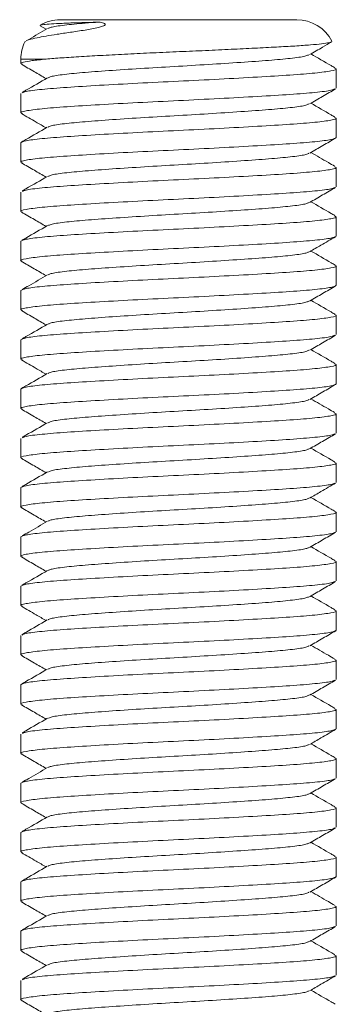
# Model space of a CAD drawing. Header units: millimetres. Extents: x 0 to 210, y 0 to 297.
# Tile 3 of 7: x 65 to 73, y 153 to 178. Entities that reach past the tile are written whole.
import ezdxf

# ---------------------------------------------------------------- set-up
doc = ezdxf.new("R2010")
doc.units = ezdxf.units.MM

msp = doc.modelspace()

# ---------------------------------------------------------------- linework, layer by layer
at = {"color": 7, "linetype": 'Continuous', "lineweight": 15}
for p, q in [((65.712, 177.408), (65.862, 177.321)), ((66.221, 177.564), (72.221, 177.564)), ((65.336, 177.015), (65.332, 176.999)), ((73.114, 177.006), (73.103, 177.013)), ((65.221, 176.564), (65.221, 176.45)), ((73.221, 175.825), (73.221, 176.317)), ((65.221, 175.692), (65.221, 175.2)), ((73.221, 174.575), (73.221, 175.067)), ((65.221, 174.442), (65.221, 173.95)), ((73.221, 173.325), (73.221, 173.817)), ((65.221, 173.192), (65.221, 172.7)), ((73.221, 172.075), (73.221, 172.567)), ((65.221, 171.942), (65.221, 171.45)), ((73.221, 170.825), (73.221, 171.317)), ((65.221, 170.692), (65.221, 170.2)), ((73.221, 169.575), (73.221, 170.067)), ((65.221, 169.442), (65.221, 168.95)), ((73.221, 168.325), (73.221, 168.817)), ((65.221, 168.192), (65.221, 167.7)), ((73.221, 167.075), (73.221, 167.567)), ((65.221, 166.942), (65.221, 166.45)), ((73.221, 165.825), (73.221, 166.317)), ((65.221, 165.692), (65.221, 165.2)), ((73.221, 164.575), (73.221, 165.067)), ((65.221, 164.442), (65.221, 163.95)), ((73.221, 163.325), (73.221, 163.817)), ((65.221, 163.192), (65.221, 162.7)), ((73.221, 162.075), (73.221, 162.567)), ((65.221, 161.942), (65.221, 161.45)), ((73.221, 160.825), (73.221, 161.317)), ((65.221, 160.692), (65.221, 160.2)), ((73.221, 159.575), (73.221, 160.067)), ((65.221, 159.442), (65.221, 158.95)), ((73.221, 158.325), (73.221, 158.817)), ((65.221, 158.192), (65.221, 157.7)), ((73.221, 157.075), (73.221, 157.567)), ((65.221, 156.942), (65.221, 156.45)), ((73.221, 155.825), (73.221, 156.317)), ((65.221, 155.692), (65.221, 155.2)), ((73.221, 154.575), (73.221, 155.067)), ((65.221, 154.442), (65.221, 153.95)), ((73.221, 153.325), (73.221, 153.817)), ((65.221, 153.192), (65.221, 152.7))]:
    msp.add_line(p, q, dxfattribs=at)
at = {"color": 8, "linetype": 'Continuous', "lineweight": 15}
msp.add_line((65.86, 176.564), (65.221, 176.564), dxfattribs=at)
at = {"color": 7, "linetype": 'Continuous', "lineweight": 15}
for centre, start, end in [((66.221, 176.564), 90, 120.7863), ((72.221, 176.564), 27.0659, 90), ((66.221, 176.564), 153.8888, 180)]:
    msp.add_arc(centre, 1, start, end, dxfattribs=at)
for points, knots in [([(67.203, 177.503), (67.243, 177.496), (67.294, 177.488), (67.343, 177.467), (67.36, 177.456), (67.364, 177.444), (67.361, 177.434), (67.349, 177.422), (67.327, 177.41), (67.275, 177.389), (67.106, 177.344), (66.821, 177.295), (66.468, 177.243), (66.021, 177.177), (65.664, 177.116), (65.431, 177.061), (65.38, 177.035), (65.356, 177.024)], [0, 0, 0, 0, 0.051085, 0.063811, 0.077631, 0.083457, 0.089346, 0.094499, 0.100093, 0.109616, 0.137663, 0.2355, 0.355654, 0.479216, 0.728223, 0.876687, 1, 1, 1, 1]), ([(65.711, 177.42), (65.71, 177.421), (65.705, 177.428), (65.792, 177.439), (65.976, 177.456), (66.263, 177.472), (66.653, 177.488), (67.006, 177.498), (67.203, 177.503)], [0, 0, 0, 0, 0.027165, 0.21246, 0.403561, 0.582125, 0.765901, 1, 1, 1, 1]), ([(67.203, 177.503), (67.085, 177.495), (66.742, 177.469), (66.3, 177.426), (65.979, 177.378), (65.937, 177.351), (65.922, 177.34)], [0, 0, 0, 0, 0.167449, 0.484243, 0.806576, 1, 1, 1, 1]), ([(65.895, 177.34), (65.737, 177.248), (65.557, 177.144), (65.376, 177.039), (65.354, 177.027)], [0, 0, 0, 0, 0.878514, 1, 1, 1, 1]), ([(65.86, 176.564), (65.988, 176.575), (66.248, 176.597), (66.745, 176.628), (67.309, 176.66), (67.923, 176.692), (68.578, 176.724), (69.244, 176.753), (69.915, 176.782), (70.559, 176.812), (71.167, 176.842), (71.712, 176.87), (72.191, 176.897), (72.579, 176.924), (72.869, 176.952), (73.051, 176.978), (73.084, 176.994), (73.099, 177)], [0, 0, 0, 0, 0.066985, 0.135912, 0.202888, 0.27181, 0.338708, 0.407544, 0.474488, 0.543399, 0.609926, 0.678382, 0.744898, 0.813369, 0.87943, 0.947426, 1, 1, 1, 1]), ([(72.549, 176.677), (72.658, 176.74), (72.843, 176.847), (73.027, 176.954), (73.101, 176.997)], [0, 0, 0, 0, 0.596886, 1, 1, 1, 1]), ([(72.522, 176.676), (72.507, 176.666), (72.465, 176.638), (72.144, 176.59), (71.614, 176.539), (70.912, 176.488), (70.097, 176.434), (69.221, 176.383), (68.346, 176.332), (67.531, 176.278), (66.829, 176.227), (66.298, 176.176), (65.979, 176.128), (65.937, 176.101), (65.921, 176.09)], [0, 0, 0, 0, 0.054993, 0.145004, 0.233467, 0.321931, 0.411941, 0.500404, 0.588868, 0.678878, 0.767341, 0.855805, 0.945815, 1, 1, 1, 1]), ([(73.184, 176.346), (73.153, 176.364), (72.952, 176.48), (72.751, 176.597), (72.581, 176.696)], [0, 0, 0, 0, 0.154206, 1, 1, 1, 1]), ([(65.86, 176.564), (65.732, 176.551), (65.477, 176.525), (65.279, 176.486), (65.188, 176.456), (65.247, 176.438), (65.266, 176.433)], [0, 0, 0, 0, 0.292161, 0.583981, 0.870171, 1, 1, 1, 1]), ([(65.236, 176.433), (65.346, 176.37), (65.554, 176.249), (65.763, 176.128), (65.861, 176.071)], [0, 0, 0, 0, 0.526966, 1, 1, 1, 1]), ([(65.266, 175.709), (65.286, 175.72), (65.336, 175.748), (65.724, 175.797), (66.359, 175.848), (67.199, 175.899), (68.174, 175.953), (69.221, 176.004), (70.268, 176.055), (71.245, 176.109), (72.081, 176.16), (72.729, 176.211), (73.118, 176.266), (73.268, 176.305), (73.195, 176.328), (73.177, 176.334)], [0, 0, 0, 0, 0.0552044, 0.1395201, 0.2223901, 0.30526, 0.3895758, 0.4724458, 0.5553157, 0.6396315, 0.7225015, 0.8053714, 0.8896872, 0.9725572, 1, 1, 1, 1]), ([(65.895, 176.09), (65.714, 175.985), (65.502, 175.862), (65.29, 175.739), (65.259, 175.721)], [0, 0, 0, 0, 0.854004, 1, 1, 1, 1]), ([(73.177, 175.808), (73.157, 175.796), (73.107, 175.768), (72.719, 175.719), (72.084, 175.668), (71.244, 175.617), (70.269, 175.563), (69.221, 175.512), (68.174, 175.461), (67.198, 175.407), (66.362, 175.356), (65.714, 175.305), (65.325, 175.25), (65.175, 175.211), (65.248, 175.188), (65.267, 175.182)], [0, 0, 0, 0, 0.055799, 0.14001, 0.222777, 0.305544, 0.389755, 0.472522, 0.55529, 0.639501, 0.722268, 0.805035, 0.889246, 0.972013, 1, 1, 1, 1]), ([(72.548, 175.426), (72.658, 175.49), (72.878, 175.617), (73.097, 175.745), (73.207, 175.808)], [0, 0, 0, 0, 0.4998608, 1, 1, 1, 1]), ([(72.522, 175.426), (72.506, 175.415), (72.464, 175.388), (72.144, 175.34), (71.614, 175.289), (70.912, 175.238), (70.097, 175.184), (69.221, 175.133), (68.346, 175.082), (67.531, 175.028), (66.829, 174.977), (66.297, 174.926), (65.971, 174.877), (65.929, 174.848), (65.912, 174.836)], [0, 0, 0, 0, 0.0540202, 0.1434193, 0.2312822, 0.319145, 0.4085442, 0.496407, 0.5842699, 0.673669, 0.7615319, 0.8493948, 0.9387939, 1, 1, 1, 1]), ([(73.185, 175.096), (73.154, 175.114), (72.953, 175.23), (72.752, 175.347), (72.581, 175.446)], [0, 0, 0, 0, 0.1544923, 1, 1, 1, 1]), ([(65.237, 175.183), (65.36, 175.111), (65.568, 174.99), (65.777, 174.87), (65.862, 174.82)], [0, 0, 0, 0, 0.5921486, 1, 1, 1, 1]), ([(65.221, 174.442), (65.248, 174.458), (65.301, 174.492), (65.721, 174.547), (66.36, 174.598), (67.198, 174.649), (68.174, 174.703), (69.221, 174.754), (70.268, 174.805), (71.245, 174.859), (72.081, 174.91), (72.729, 174.961), (73.118, 175.016), (73.268, 175.055), (73.196, 175.078), (73.178, 175.083)], [0, 0, 0, 0, 0.080694, 0.162797, 0.243491, 0.324186, 0.406288, 0.486982, 0.567677, 0.649779, 0.730474, 0.811168, 0.89327, 0.973965, 1, 1, 1, 1]), ([(65.888, 174.836), (65.707, 174.731), (65.494, 174.607), (65.281, 174.484), (65.249, 174.465)], [0, 0, 0, 0, 0.849253, 1, 1, 1, 1]), ([(73.221, 174.575), (73.195, 174.558), (73.142, 174.524), (72.722, 174.469), (72.083, 174.418), (71.244, 174.367), (70.269, 174.313), (69.221, 174.262), (68.174, 174.211), (67.198, 174.157), (66.362, 174.106), (65.714, 174.055), (65.325, 174), (65.175, 173.961), (65.247, 173.939), (65.264, 173.933)], [0, 0, 0, 0, 0.08073, 0.162868, 0.243598, 0.324328, 0.406467, 0.487196, 0.567926, 0.650065, 0.730795, 0.811525, 0.893663, 0.974393, 1, 1, 1, 1]), ([(72.554, 174.18), (72.664, 174.244), (72.884, 174.371), (73.104, 174.499), (73.213, 174.562)], [0, 0, 0, 0, 0.499865, 1, 1, 1, 1]), ([(72.531, 174.18), (72.514, 174.168), (72.472, 174.139), (72.145, 174.09), (71.614, 174.039), (70.912, 173.988), (70.097, 173.934), (69.221, 173.883), (68.346, 173.832), (67.531, 173.778), (66.829, 173.727), (66.298, 173.676), (65.978, 173.628), (65.937, 173.601), (65.921, 173.59)], [0, 0, 0, 0, 0.061194, 0.150593, 0.238456, 0.326319, 0.415718, 0.503581, 0.591444, 0.680843, 0.768706, 0.856569, 0.945968, 1, 1, 1, 1]), ([(73.183, 173.847), (73.13, 173.878), (72.929, 173.994), (72.728, 174.11), (72.581, 174.196)], [0, 0, 0, 0, 0.266218, 1, 1, 1, 1]), ([(65.235, 173.934), (65.345, 173.87), (65.554, 173.749), (65.762, 173.628), (65.861, 173.571)], [0, 0, 0, 0, 0.526293, 1, 1, 1, 1]), ([(65.266, 173.209), (65.286, 173.22), (65.336, 173.248), (65.724, 173.297), (66.359, 173.348), (67.199, 173.399), (68.174, 173.453), (69.221, 173.504), (70.268, 173.555), (71.245, 173.609), (72.081, 173.66), (72.729, 173.711), (73.118, 173.766), (73.268, 173.805), (73.194, 173.828), (73.176, 173.834)], [0, 0, 0, 0, 0.0553744, 0.1396099, 0.2224011, 0.3051922, 0.3894277, 0.4722188, 0.55501, 0.6392455, 0.7220366, 0.8048277, 0.8890633, 0.9718544, 1, 1, 1, 1]), ([(65.895, 173.59), (65.714, 173.485), (65.502, 173.362), (65.29, 173.239), (65.259, 173.221)], [0, 0, 0, 0, 0.853878, 1, 1, 1, 1]), ([(73.177, 173.308), (73.157, 173.296), (73.107, 173.268), (72.719, 173.219), (72.084, 173.168), (71.244, 173.117), (70.269, 173.063), (69.221, 173.012), (68.174, 172.961), (67.198, 172.907), (66.362, 172.856), (65.714, 172.805), (65.325, 172.75), (65.175, 172.711), (65.247, 172.688), (65.265, 172.683)], [0, 0, 0, 0, 0.0556237, 0.1399414, 0.2228132, 0.3056851, 0.3900027, 0.4728746, 0.5557465, 0.6400641, 0.722936, 0.8058078, 0.8901255, 0.9729974, 1, 1, 1, 1]), ([(72.548, 172.926), (72.658, 172.99), (72.877, 173.117), (73.097, 173.245), (73.207, 173.308)], [0, 0, 0, 0, 0.499863, 1, 1, 1, 1]), ([(72.521, 172.926), (72.506, 172.915), (72.464, 172.888), (72.144, 172.84), (71.614, 172.789), (70.912, 172.738), (70.097, 172.684), (69.221, 172.633), (68.346, 172.582), (67.531, 172.528), (66.829, 172.477), (66.298, 172.426), (65.978, 172.378), (65.936, 172.35), (65.92, 172.34)], [0, 0, 0, 0, 0.054173, 0.144183, 0.232647, 0.32111, 0.41112, 0.499584, 0.588047, 0.678057, 0.766521, 0.854984, 0.944994, 1, 1, 1, 1]), ([(73.184, 172.596), (73.153, 172.614), (72.952, 172.731), (72.751, 172.847), (72.581, 172.946)], [0, 0, 0, 0, 0.15413, 1, 1, 1, 1]), ([(65.235, 172.683), (65.345, 172.62), (65.554, 172.499), (65.763, 172.378), (65.861, 172.321)], [0, 0, 0, 0, 0.526785, 1, 1, 1, 1]), ([(65.221, 171.942), (65.248, 171.958), (65.301, 171.992), (65.721, 172.047), (66.36, 172.098), (67.198, 172.149), (68.174, 172.203), (69.221, 172.254), (70.268, 172.305), (71.245, 172.359), (72.081, 172.41), (72.729, 172.461), (73.118, 172.516), (73.268, 172.555), (73.195, 172.578), (73.176, 172.584)], [0, 0, 0, 0, 0.0806216, 0.1626497, 0.2432712, 0.3238928, 0.4059209, 0.4865425, 0.5671641, 0.6491922, 0.7298137, 0.8104353, 0.8924634, 0.973085, 1, 1, 1, 1]), ([(65.894, 172.34), (65.713, 172.235), (65.501, 172.111), (65.289, 171.989), (65.258, 171.971)], [0, 0, 0, 0, 0.853459, 1, 1, 1, 1]), ([(73.221, 172.075), (73.195, 172.058), (73.142, 172.024), (72.722, 171.969), (72.083, 171.918), (71.244, 171.867), (70.269, 171.813), (69.221, 171.762), (68.174, 171.711), (67.198, 171.657), (66.362, 171.606), (65.714, 171.555), (65.327, 171.5), (65.176, 171.462), (65.241, 171.441), (65.254, 171.437)], [0, 0, 0, 0, 0.081201, 0.163818, 0.245019, 0.32622, 0.408837, 0.490038, 0.571238, 0.653856, 0.735056, 0.816257, 0.898875, 0.980075, 1, 1, 1, 1]), ([(72.548, 171.676), (72.644, 171.732), (72.863, 171.859), (73.083, 171.986), (73.206, 172.058)], [0, 0, 0, 0, 0.437524, 1, 1, 1, 1]), ([(72.522, 171.676), (72.506, 171.665), (72.464, 171.638), (72.144, 171.59), (71.614, 171.539), (70.912, 171.488), (70.097, 171.434), (69.221, 171.383), (68.346, 171.332), (67.531, 171.278), (66.829, 171.227), (66.298, 171.176), (65.978, 171.128), (65.937, 171.101), (65.921, 171.09)], [0, 0, 0, 0, 0.054402, 0.144449, 0.232949, 0.321449, 0.411496, 0.499996, 0.588496, 0.678543, 0.767043, 0.855543, 0.945591, 1, 1, 1, 1]), ([(73.194, 171.34), (73.162, 171.359), (72.957, 171.477), (72.753, 171.595), (72.581, 171.695)], [0, 0, 0, 0, 0.157297, 1, 1, 1, 1]), ([(65.229, 171.437), (65.339, 171.374), (65.55, 171.252), (65.761, 171.129), (65.862, 171.071)], [0, 0, 0, 0, 0.521189, 1, 1, 1, 1]), ([(65.221, 170.692), (65.248, 170.708), (65.301, 170.742), (65.721, 170.797), (66.36, 170.848), (67.198, 170.899), (68.174, 170.953), (69.221, 171.004), (70.268, 171.055), (71.245, 171.109), (72.081, 171.16), (72.729, 171.211), (73.116, 171.266), (73.267, 171.304), (73.201, 171.325), (73.188, 171.329)], [0, 0, 0, 0, 0.0811657, 0.1637474, 0.244913, 0.3260787, 0.4086604, 0.4898261, 0.5709918, 0.6535735, 0.7347391, 0.8159048, 0.8984865, 0.9796522, 1, 1, 1, 1]), ([(65.895, 171.09), (65.737, 170.998), (65.525, 170.875), (65.313, 170.753), (65.26, 170.722)], [0, 0, 0, 0, 0.7476079, 1, 1, 1, 1]), ([(73.221, 170.825), (73.195, 170.808), (73.142, 170.774), (72.722, 170.719), (72.083, 170.668), (71.244, 170.617), (70.269, 170.563), (69.221, 170.512), (68.174, 170.461), (67.198, 170.407), (66.362, 170.356), (65.714, 170.305), (65.325, 170.25), (65.175, 170.211), (65.248, 170.188), (65.266, 170.183)], [0, 0, 0, 0, 0.080654, 0.162716, 0.24337, 0.324025, 0.406086, 0.48674, 0.567395, 0.649456, 0.730111, 0.810765, 0.892827, 0.973481, 1, 1, 1, 1]), ([(72.549, 170.427), (72.658, 170.49), (72.878, 170.618), (73.098, 170.745), (73.208, 170.809)], [0, 0, 0, 0, 0.499852, 1, 1, 1, 1]), ([(72.522, 170.426), (72.507, 170.416), (72.465, 170.388), (72.144, 170.34), (71.614, 170.289), (70.912, 170.238), (70.097, 170.184), (69.221, 170.133), (68.346, 170.082), (67.531, 170.028), (66.829, 169.977), (66.298, 169.926), (65.979, 169.878), (65.937, 169.851), (65.921, 169.84)], [0, 0, 0, 0, 0.054993, 0.145004, 0.233467, 0.321931, 0.411941, 0.500404, 0.588868, 0.678878, 0.767341, 0.855805, 0.945815, 1, 1, 1, 1]), ([(73.184, 170.096), (73.153, 170.114), (72.952, 170.23), (72.751, 170.347), (72.581, 170.446)], [0, 0, 0, 0, 0.154206, 1, 1, 1, 1]), ([(65.236, 170.183), (65.346, 170.12), (65.554, 169.999), (65.763, 169.878), (65.861, 169.821)], [0, 0, 0, 0, 0.526966, 1, 1, 1, 1]), ([(65.221, 169.442), (65.248, 169.458), (65.301, 169.492), (65.721, 169.547), (66.36, 169.598), (67.198, 169.649), (68.174, 169.703), (69.221, 169.754), (70.268, 169.805), (71.245, 169.859), (72.081, 169.91), (72.729, 169.961), (73.118, 170.016), (73.268, 170.055), (73.195, 170.078), (73.177, 170.084)], [0, 0, 0, 0, 0.080639, 0.1626849, 0.243324, 0.323963, 0.4060089, 0.486648, 0.567287, 0.6493329, 0.729972, 0.810611, 0.8926569, 0.9732959, 1, 1, 1, 1]), ([(65.895, 169.84), (65.714, 169.735), (65.502, 169.612), (65.29, 169.489), (65.259, 169.471)], [0, 0, 0, 0, 0.854004, 1, 1, 1, 1]), ([(73.177, 169.558), (73.157, 169.546), (73.107, 169.518), (72.719, 169.469), (72.084, 169.418), (71.244, 169.367), (70.269, 169.313), (69.221, 169.262), (68.174, 169.211), (67.198, 169.157), (66.362, 169.106), (65.714, 169.055), (65.325, 169), (65.175, 168.961), (65.248, 168.938), (65.267, 168.932)], [0, 0, 0, 0, 0.055799, 0.14001, 0.222777, 0.305544, 0.389755, 0.472522, 0.55529, 0.639501, 0.722268, 0.805035, 0.889246, 0.972013, 1, 1, 1, 1]), ([(72.548, 169.176), (72.658, 169.24), (72.878, 169.367), (73.097, 169.495), (73.207, 169.558)], [0, 0, 0, 0, 0.499861, 1, 1, 1, 1]), ([(72.522, 169.176), (72.506, 169.165), (72.464, 169.138), (72.144, 169.09), (71.614, 169.039), (70.912, 168.988), (70.097, 168.934), (69.221, 168.883), (68.346, 168.832), (67.531, 168.778), (66.829, 168.727), (66.297, 168.676), (65.971, 168.627), (65.929, 168.598), (65.912, 168.586)], [0, 0, 0, 0, 0.0540202, 0.1434193, 0.2312822, 0.319145, 0.4085442, 0.496407, 0.5842699, 0.673669, 0.7615319, 0.8493948, 0.9387939, 1, 1, 1, 1]), ([(73.185, 168.846), (73.154, 168.864), (72.953, 168.98), (72.752, 169.097), (72.581, 169.196)], [0, 0, 0, 0, 0.1544923, 1, 1, 1, 1]), ([(65.237, 168.933), (65.36, 168.861), (65.568, 168.74), (65.777, 168.62), (65.862, 168.57)], [0, 0, 0, 0, 0.592149, 1, 1, 1, 1]), ([(65.221, 168.192), (65.248, 168.208), (65.301, 168.242), (65.721, 168.297), (66.36, 168.348), (67.198, 168.399), (68.174, 168.453), (69.221, 168.504), (70.268, 168.555), (71.245, 168.609), (72.081, 168.66), (72.729, 168.711), (73.118, 168.766), (73.268, 168.805), (73.196, 168.828), (73.178, 168.833)], [0, 0, 0, 0, 0.080694, 0.162797, 0.243491, 0.324186, 0.406288, 0.486982, 0.567677, 0.649779, 0.730474, 0.811168, 0.89327, 0.973965, 1, 1, 1, 1]), ([(65.888, 168.586), (65.707, 168.481), (65.494, 168.357), (65.281, 168.234), (65.249, 168.215)], [0, 0, 0, 0, 0.8492527, 1, 1, 1, 1]), ([(73.221, 168.325), (73.195, 168.308), (73.142, 168.274), (72.722, 168.219), (72.083, 168.168), (71.244, 168.117), (70.269, 168.063), (69.221, 168.012), (68.174, 167.961), (67.198, 167.907), (66.362, 167.856), (65.714, 167.805), (65.325, 167.75), (65.175, 167.711), (65.247, 167.689), (65.264, 167.683)], [0, 0, 0, 0, 0.08073, 0.162868, 0.243598, 0.324328, 0.406467, 0.487196, 0.567926, 0.650065, 0.730795, 0.811525, 0.893663, 0.974393, 1, 1, 1, 1]), ([(72.554, 167.93), (72.664, 167.994), (72.884, 168.121), (73.104, 168.249), (73.213, 168.312)], [0, 0, 0, 0, 0.499865, 1, 1, 1, 1]), ([(72.531, 167.93), (72.514, 167.918), (72.472, 167.889), (72.145, 167.84), (71.614, 167.789), (70.912, 167.738), (70.097, 167.684), (69.221, 167.633), (68.346, 167.582), (67.531, 167.528), (66.829, 167.477), (66.298, 167.426), (65.978, 167.378), (65.937, 167.351), (65.921, 167.34)], [0, 0, 0, 0, 0.061194, 0.150593, 0.238456, 0.326319, 0.415718, 0.503581, 0.591444, 0.680843, 0.768706, 0.856569, 0.945968, 1, 1, 1, 1]), ([(73.183, 167.597), (73.13, 167.628), (72.929, 167.744), (72.728, 167.86), (72.581, 167.946)], [0, 0, 0, 0, 0.266218, 1, 1, 1, 1]), ([(65.235, 167.684), (65.345, 167.62), (65.554, 167.499), (65.762, 167.378), (65.861, 167.321)], [0, 0, 0, 0, 0.526293, 1, 1, 1, 1]), ([(65.266, 166.959), (65.286, 166.97), (65.336, 166.998), (65.724, 167.047), (66.359, 167.098), (67.199, 167.149), (68.174, 167.203), (69.221, 167.254), (70.268, 167.305), (71.245, 167.359), (72.081, 167.41), (72.729, 167.461), (73.118, 167.516), (73.268, 167.555), (73.194, 167.578), (73.176, 167.584)], [0, 0, 0, 0, 0.055374, 0.13961, 0.222401, 0.305192, 0.389428, 0.472219, 0.55501, 0.639245, 0.722037, 0.804828, 0.889063, 0.971854, 1, 1, 1, 1]), ([(65.895, 167.34), (65.714, 167.235), (65.502, 167.112), (65.29, 166.989), (65.259, 166.971)], [0, 0, 0, 0, 0.853878, 1, 1, 1, 1]), ([(73.177, 167.058), (73.157, 167.046), (73.107, 167.018), (72.719, 166.969), (72.084, 166.918), (71.244, 166.867), (70.269, 166.813), (69.221, 166.762), (68.174, 166.711), (67.198, 166.657), (66.362, 166.606), (65.714, 166.555), (65.325, 166.5), (65.175, 166.461), (65.247, 166.438), (65.265, 166.433)], [0, 0, 0, 0, 0.0556237, 0.1399414, 0.2228132, 0.3056851, 0.3900027, 0.4728746, 0.5557465, 0.6400641, 0.722936, 0.8058078, 0.8901255, 0.9729974, 1, 1, 1, 1]), ([(72.548, 166.676), (72.658, 166.74), (72.877, 166.867), (73.097, 166.995), (73.207, 167.058)], [0, 0, 0, 0, 0.499863, 1, 1, 1, 1]), ([(72.521, 166.676), (72.506, 166.665), (72.464, 166.638), (72.144, 166.59), (71.614, 166.539), (70.912, 166.488), (70.097, 166.434), (69.221, 166.383), (68.346, 166.332), (67.531, 166.278), (66.829, 166.227), (66.298, 166.176), (65.978, 166.128), (65.936, 166.1), (65.92, 166.09)], [0, 0, 0, 0, 0.054173, 0.144183, 0.232647, 0.32111, 0.41112, 0.499584, 0.588047, 0.678057, 0.766521, 0.854984, 0.944994, 1, 1, 1, 1]), ([(73.184, 166.346), (73.153, 166.364), (72.952, 166.481), (72.751, 166.597), (72.581, 166.696)], [0, 0, 0, 0, 0.15413, 1, 1, 1, 1]), ([(65.235, 166.433), (65.345, 166.37), (65.554, 166.249), (65.763, 166.128), (65.861, 166.071)], [0, 0, 0, 0, 0.526785, 1, 1, 1, 1]), ([(65.221, 165.692), (65.248, 165.708), (65.301, 165.742), (65.721, 165.797), (66.36, 165.848), (67.198, 165.899), (68.174, 165.953), (69.221, 166.004), (70.268, 166.055), (71.245, 166.109), (72.081, 166.16), (72.729, 166.211), (73.118, 166.266), (73.268, 166.305), (73.195, 166.328), (73.176, 166.334)], [0, 0, 0, 0, 0.080622, 0.16265, 0.243271, 0.323893, 0.405921, 0.486542, 0.567164, 0.649192, 0.729814, 0.810435, 0.892463, 0.973085, 1, 1, 1, 1]), ([(65.894, 166.09), (65.713, 165.985), (65.501, 165.861), (65.289, 165.739), (65.258, 165.721)], [0, 0, 0, 0, 0.853459, 1, 1, 1, 1]), ([(73.176, 165.807), (73.156, 165.796), (73.106, 165.768), (72.719, 165.719), (72.084, 165.668), (71.244, 165.617), (70.269, 165.563), (69.221, 165.512), (68.174, 165.461), (67.198, 165.407), (66.362, 165.356), (65.714, 165.305), (65.327, 165.25), (65.176, 165.212), (65.241, 165.191), (65.254, 165.187)], [0, 0, 0, 0, 0.055261, 0.140211, 0.223704, 0.307197, 0.392147, 0.47564, 0.559133, 0.644083, 0.727577, 0.81107, 0.89602, 0.979513, 1, 1, 1, 1]), ([(72.548, 165.426), (72.644, 165.482), (72.863, 165.609), (73.083, 165.736), (73.206, 165.808)], [0, 0, 0, 0, 0.437524, 1, 1, 1, 1]), ([(72.522, 165.426), (72.506, 165.415), (72.464, 165.388), (72.144, 165.34), (71.614, 165.289), (70.912, 165.238), (70.097, 165.184), (69.221, 165.133), (68.346, 165.082), (67.531, 165.028), (66.829, 164.977), (66.298, 164.926), (65.978, 164.878), (65.937, 164.851), (65.921, 164.84)], [0, 0, 0, 0, 0.054402, 0.144449, 0.232949, 0.321449, 0.411496, 0.499996, 0.588496, 0.678543, 0.767043, 0.855543, 0.945591, 1, 1, 1, 1]), ([(73.194, 165.09), (73.162, 165.109), (72.957, 165.227), (72.753, 165.345), (72.581, 165.445)], [0, 0, 0, 0, 0.157297, 1, 1, 1, 1]), ([(65.229, 165.187), (65.339, 165.124), (65.55, 165.002), (65.761, 164.879), (65.862, 164.821)], [0, 0, 0, 0, 0.521189, 1, 1, 1, 1]), ([(65.221, 164.442), (65.248, 164.458), (65.301, 164.492), (65.721, 164.547), (66.36, 164.598), (67.198, 164.649), (68.174, 164.703), (69.221, 164.754), (70.268, 164.805), (71.245, 164.859), (72.081, 164.91), (72.729, 164.961), (73.116, 165.016), (73.267, 165.054), (73.201, 165.075), (73.188, 165.079)], [0, 0, 0, 0, 0.0811657, 0.1637474, 0.244913, 0.3260787, 0.4086604, 0.4898261, 0.5709918, 0.6535735, 0.7347391, 0.8159048, 0.8984865, 0.9796522, 1, 1, 1, 1]), ([(65.895, 164.84), (65.737, 164.748), (65.525, 164.625), (65.313, 164.503), (65.26, 164.472)], [0, 0, 0, 0, 0.747608, 1, 1, 1, 1]), ([(73.179, 164.558), (73.158, 164.547), (73.108, 164.518), (72.719, 164.469), (72.084, 164.418), (71.244, 164.367), (70.269, 164.313), (69.221, 164.262), (68.174, 164.211), (67.198, 164.157), (66.362, 164.106), (65.714, 164.055), (65.325, 164), (65.175, 163.961), (65.248, 163.938), (65.266, 163.933)], [0, 0, 0, 0, 0.0565171, 0.1407331, 0.2235051, 0.306277, 0.390493, 0.4732649, 0.5560369, 0.6402529, 0.7230248, 0.8057967, 0.8900127, 0.9727847, 1, 1, 1, 1]), ([(72.549, 164.177), (72.658, 164.24), (72.878, 164.368), (73.098, 164.495), (73.208, 164.559)], [0, 0, 0, 0, 0.499852, 1, 1, 1, 1]), ([(72.522, 164.176), (72.507, 164.166), (72.465, 164.138), (72.144, 164.09), (71.614, 164.039), (70.912, 163.988), (70.097, 163.934), (69.221, 163.883), (68.346, 163.832), (67.531, 163.778), (66.829, 163.727), (66.298, 163.676), (65.979, 163.628), (65.937, 163.601), (65.921, 163.59)], [0, 0, 0, 0, 0.054993, 0.145004, 0.233467, 0.321931, 0.411941, 0.500404, 0.588868, 0.678878, 0.767341, 0.855805, 0.945815, 1, 1, 1, 1]), ([(73.184, 163.846), (73.153, 163.864), (72.952, 163.98), (72.751, 164.097), (72.581, 164.196)], [0, 0, 0, 0, 0.154206, 1, 1, 1, 1]), ([(65.236, 163.933), (65.346, 163.87), (65.554, 163.749), (65.763, 163.628), (65.861, 163.571)], [0, 0, 0, 0, 0.526966, 1, 1, 1, 1]), ([(65.221, 163.192), (65.248, 163.208), (65.301, 163.242), (65.721, 163.297), (66.36, 163.348), (67.198, 163.399), (68.174, 163.453), (69.221, 163.504), (70.268, 163.555), (71.245, 163.609), (72.081, 163.66), (72.729, 163.711), (73.118, 163.766), (73.268, 163.805), (73.195, 163.828), (73.177, 163.834)], [0, 0, 0, 0, 0.080639, 0.162685, 0.243324, 0.323963, 0.406009, 0.486648, 0.567287, 0.649333, 0.729972, 0.810611, 0.892657, 0.973296, 1, 1, 1, 1]), ([(65.895, 163.59), (65.714, 163.485), (65.502, 163.362), (65.29, 163.239), (65.259, 163.221)], [0, 0, 0, 0, 0.854004, 1, 1, 1, 1]), ([(73.177, 163.308), (73.157, 163.296), (73.107, 163.268), (72.719, 163.219), (72.084, 163.168), (71.244, 163.117), (70.269, 163.063), (69.221, 163.012), (68.174, 162.961), (67.198, 162.907), (66.362, 162.856), (65.714, 162.805), (65.325, 162.75), (65.175, 162.711), (65.248, 162.688), (65.267, 162.682)], [0, 0, 0, 0, 0.055799, 0.14001, 0.222777, 0.305544, 0.389755, 0.472522, 0.55529, 0.639501, 0.722268, 0.805035, 0.889246, 0.972013, 1, 1, 1, 1]), ([(72.548, 162.926), (72.658, 162.99), (72.878, 163.117), (73.097, 163.245), (73.207, 163.308)], [0, 0, 0, 0, 0.499861, 1, 1, 1, 1]), ([(72.522, 162.926), (72.506, 162.915), (72.464, 162.888), (72.144, 162.84), (71.614, 162.789), (70.912, 162.738), (70.097, 162.684), (69.221, 162.633), (68.346, 162.582), (67.531, 162.528), (66.829, 162.477), (66.297, 162.426), (65.971, 162.377), (65.929, 162.348), (65.912, 162.336)], [0, 0, 0, 0, 0.05402, 0.143419, 0.231282, 0.319145, 0.408544, 0.496407, 0.58427, 0.673669, 0.761532, 0.849395, 0.938794, 1, 1, 1, 1]), ([(73.185, 162.596), (73.154, 162.614), (72.953, 162.73), (72.752, 162.847), (72.581, 162.946)], [0, 0, 0, 0, 0.154492, 1, 1, 1, 1]), ([(65.237, 162.683), (65.36, 162.611), (65.568, 162.49), (65.777, 162.37), (65.862, 162.32)], [0, 0, 0, 0, 0.592149, 1, 1, 1, 1]), ([(65.255, 161.954), (65.277, 161.967), (65.328, 161.997), (65.723, 162.047), (66.359, 162.098), (67.199, 162.149), (68.174, 162.203), (69.221, 162.254), (70.268, 162.305), (71.245, 162.359), (72.081, 162.41), (72.729, 162.461), (73.118, 162.516), (73.268, 162.555), (73.196, 162.578), (73.178, 162.583)], [0, 0, 0, 0, 0.061713, 0.145511, 0.227871, 0.310232, 0.394029, 0.47639, 0.558751, 0.642548, 0.724909, 0.807269, 0.891067, 0.973427, 1, 1, 1, 1]), ([(65.888, 162.336), (65.707, 162.231), (65.494, 162.107), (65.281, 161.984), (65.249, 161.965)], [0, 0, 0, 0, 0.849253, 1, 1, 1, 1]), ([(73.221, 162.075), (73.195, 162.058), (73.142, 162.024), (72.722, 161.969), (72.083, 161.918), (71.244, 161.867), (70.269, 161.813), (69.221, 161.762), (68.174, 161.711), (67.198, 161.657), (66.362, 161.606), (65.714, 161.555), (65.325, 161.5), (65.175, 161.461), (65.247, 161.439), (65.264, 161.433)], [0, 0, 0, 0, 0.08073, 0.162868, 0.243598, 0.324328, 0.406467, 0.487196, 0.567926, 0.650065, 0.730795, 0.811525, 0.893663, 0.974393, 1, 1, 1, 1]), ([(72.554, 161.68), (72.664, 161.744), (72.884, 161.871), (73.104, 161.999), (73.213, 162.062)], [0, 0, 0, 0, 0.499865, 1, 1, 1, 1]), ([(72.531, 161.68), (72.514, 161.668), (72.472, 161.639), (72.145, 161.59), (71.614, 161.539), (70.912, 161.488), (70.097, 161.434), (69.221, 161.383), (68.346, 161.332), (67.531, 161.278), (66.829, 161.227), (66.298, 161.176), (65.978, 161.128), (65.937, 161.101), (65.921, 161.09)], [0, 0, 0, 0, 0.061194, 0.150593, 0.238456, 0.326319, 0.415718, 0.503581, 0.591444, 0.680843, 0.768706, 0.856569, 0.945968, 1, 1, 1, 1]), ([(73.183, 161.347), (73.13, 161.378), (72.929, 161.494), (72.728, 161.61), (72.581, 161.696)], [0, 0, 0, 0, 0.266218, 1, 1, 1, 1]), ([(65.235, 161.434), (65.345, 161.37), (65.554, 161.249), (65.762, 161.128), (65.861, 161.071)], [0, 0, 0, 0, 0.526293, 1, 1, 1, 1]), ([(65.221, 160.692), (65.248, 160.708), (65.301, 160.742), (65.721, 160.797), (66.36, 160.848), (67.198, 160.899), (68.174, 160.953), (69.221, 161.004), (70.268, 161.055), (71.245, 161.109), (72.081, 161.16), (72.729, 161.211), (73.118, 161.266), (73.268, 161.305), (73.194, 161.328), (73.176, 161.334)], [0, 0, 0, 0, 0.080582, 0.16257, 0.243151, 0.323733, 0.405721, 0.486303, 0.566885, 0.648872, 0.729454, 0.810036, 0.892024, 0.972605, 1, 1, 1, 1]), ([(65.895, 161.09), (65.714, 160.985), (65.502, 160.862), (65.29, 160.739), (65.259, 160.721)], [0, 0, 0, 0, 0.853878, 1, 1, 1, 1]), ([(73.177, 160.808), (73.157, 160.796), (73.107, 160.768), (72.719, 160.719), (72.084, 160.668), (71.244, 160.617), (70.269, 160.563), (69.221, 160.512), (68.174, 160.461), (67.198, 160.407), (66.362, 160.356), (65.714, 160.305), (65.325, 160.25), (65.175, 160.211), (65.247, 160.188), (65.265, 160.183)], [0, 0, 0, 0, 0.055624, 0.139941, 0.222813, 0.305685, 0.390003, 0.472875, 0.555746, 0.640064, 0.722936, 0.805808, 0.890126, 0.972997, 1, 1, 1, 1]), ([(72.548, 160.426), (72.658, 160.49), (72.877, 160.617), (73.097, 160.745), (73.207, 160.808)], [0, 0, 0, 0, 0.4998631, 1, 1, 1, 1]), ([(72.521, 160.426), (72.506, 160.415), (72.464, 160.388), (72.144, 160.34), (71.614, 160.289), (70.912, 160.238), (70.097, 160.184), (69.221, 160.133), (68.346, 160.082), (67.531, 160.028), (66.829, 159.977), (66.298, 159.926), (65.978, 159.878), (65.936, 159.85), (65.92, 159.84)], [0, 0, 0, 0, 0.0541731, 0.1441832, 0.2326467, 0.3211101, 0.4111203, 0.4995837, 0.5880471, 0.6780573, 0.7665207, 0.8549841, 0.9449943, 1, 1, 1, 1]), ([(73.184, 160.096), (73.153, 160.114), (72.952, 160.231), (72.751, 160.347), (72.581, 160.446)], [0, 0, 0, 0, 0.15413, 1, 1, 1, 1]), ([(65.235, 160.183), (65.345, 160.12), (65.554, 159.999), (65.763, 159.878), (65.861, 159.821)], [0, 0, 0, 0, 0.526785, 1, 1, 1, 1]), ([(65.265, 159.458), (65.285, 159.47), (65.335, 159.498), (65.724, 159.547), (66.359, 159.598), (67.199, 159.649), (68.174, 159.703), (69.221, 159.754), (70.268, 159.805), (71.245, 159.859), (72.081, 159.91), (72.729, 159.961), (73.118, 160.016), (73.268, 160.055), (73.195, 160.078), (73.176, 160.084)], [0, 0, 0, 0, 0.0560685, 0.1402872, 0.2230619, 0.3058366, 0.3900553, 0.47283, 0.5556047, 0.6398234, 0.7225981, 0.8053728, 0.8895915, 0.9723662, 1, 1, 1, 1]), ([(65.894, 159.84), (65.713, 159.735), (65.501, 159.611), (65.289, 159.489), (65.258, 159.471)], [0, 0, 0, 0, 0.853459, 1, 1, 1, 1]), ([(73.221, 159.575), (73.195, 159.558), (73.142, 159.524), (72.722, 159.469), (72.083, 159.418), (71.244, 159.367), (70.269, 159.313), (69.221, 159.262), (68.174, 159.211), (67.198, 159.157), (66.362, 159.106), (65.714, 159.055), (65.327, 159), (65.176, 158.962), (65.241, 158.941), (65.254, 158.937)], [0, 0, 0, 0, 0.081201, 0.163818, 0.245019, 0.32622, 0.408837, 0.490038, 0.571238, 0.653856, 0.735056, 0.816257, 0.898875, 0.980075, 1, 1, 1, 1]), ([(72.548, 159.176), (72.644, 159.232), (72.863, 159.359), (73.083, 159.486), (73.206, 159.558)], [0, 0, 0, 0, 0.437524, 1, 1, 1, 1]), ([(72.522, 159.176), (72.506, 159.165), (72.464, 159.138), (72.144, 159.09), (71.614, 159.039), (70.912, 158.988), (70.097, 158.934), (69.221, 158.883), (68.346, 158.832), (67.531, 158.778), (66.829, 158.727), (66.298, 158.676), (65.978, 158.628), (65.937, 158.601), (65.921, 158.59)], [0, 0, 0, 0, 0.054402, 0.144449, 0.232949, 0.321449, 0.411496, 0.499996, 0.588496, 0.678543, 0.767043, 0.855543, 0.945591, 1, 1, 1, 1]), ([(73.194, 158.84), (73.162, 158.859), (72.957, 158.977), (72.753, 159.095), (72.581, 159.195)], [0, 0, 0, 0, 0.157297, 1, 1, 1, 1]), ([(65.229, 158.937), (65.339, 158.874), (65.55, 158.752), (65.761, 158.629), (65.862, 158.571)], [0, 0, 0, 0, 0.521189, 1, 1, 1, 1]), ([(65.221, 158.192), (65.248, 158.208), (65.301, 158.242), (65.721, 158.297), (66.36, 158.348), (67.198, 158.399), (68.174, 158.453), (69.221, 158.504), (70.268, 158.555), (71.245, 158.609), (72.081, 158.66), (72.729, 158.711), (73.116, 158.766), (73.267, 158.804), (73.201, 158.825), (73.188, 158.829)], [0, 0, 0, 0, 0.081166, 0.163747, 0.244913, 0.326079, 0.40866, 0.489826, 0.570992, 0.653573, 0.734739, 0.815905, 0.898487, 0.979652, 1, 1, 1, 1]), ([(65.895, 158.59), (65.737, 158.498), (65.525, 158.375), (65.313, 158.253), (65.26, 158.222)], [0, 0, 0, 0, 0.747608, 1, 1, 1, 1]), ([(73.179, 158.308), (73.158, 158.297), (73.108, 158.268), (72.719, 158.219), (72.084, 158.168), (71.244, 158.117), (70.269, 158.063), (69.221, 158.012), (68.174, 157.961), (67.198, 157.907), (66.362, 157.856), (65.714, 157.805), (65.325, 157.75), (65.175, 157.711), (65.248, 157.688), (65.266, 157.683)], [0, 0, 0, 0, 0.056517, 0.140733, 0.223505, 0.306277, 0.390493, 0.473265, 0.556037, 0.640253, 0.723025, 0.805797, 0.890013, 0.972785, 1, 1, 1, 1]), ([(72.549, 157.927), (72.658, 157.99), (72.878, 158.118), (73.098, 158.245), (73.208, 158.309)], [0, 0, 0, 0, 0.499852, 1, 1, 1, 1]), ([(72.522, 157.926), (72.507, 157.916), (72.465, 157.888), (72.144, 157.84), (71.614, 157.789), (70.912, 157.738), (70.097, 157.684), (69.221, 157.633), (68.346, 157.582), (67.531, 157.528), (66.829, 157.477), (66.298, 157.426), (65.979, 157.378), (65.937, 157.351), (65.921, 157.34)], [0, 0, 0, 0, 0.054993, 0.145004, 0.233467, 0.321931, 0.411941, 0.500404, 0.588868, 0.678878, 0.767341, 0.855805, 0.945815, 1, 1, 1, 1]), ([(73.184, 157.596), (73.153, 157.614), (72.952, 157.73), (72.751, 157.847), (72.581, 157.946)], [0, 0, 0, 0, 0.154206, 1, 1, 1, 1]), ([(65.236, 157.683), (65.346, 157.62), (65.554, 157.499), (65.763, 157.378), (65.861, 157.321)], [0, 0, 0, 0, 0.526966, 1, 1, 1, 1]), ([(65.221, 156.942), (65.248, 156.958), (65.301, 156.992), (65.721, 157.047), (66.36, 157.098), (67.198, 157.149), (68.174, 157.203), (69.221, 157.254), (70.268, 157.305), (71.245, 157.359), (72.081, 157.41), (72.729, 157.461), (73.118, 157.516), (73.268, 157.555), (73.195, 157.578), (73.177, 157.584)], [0, 0, 0, 0, 0.080639, 0.1626849, 0.243324, 0.323963, 0.4060089, 0.486648, 0.567287, 0.6493329, 0.729972, 0.810611, 0.8926569, 0.9732959, 1, 1, 1, 1]), ([(65.895, 157.34), (65.714, 157.235), (65.502, 157.112), (65.29, 156.989), (65.259, 156.971)], [0, 0, 0, 0, 0.854004, 1, 1, 1, 1]), ([(73.177, 157.058), (73.157, 157.046), (73.107, 157.018), (72.719, 156.969), (72.084, 156.918), (71.244, 156.867), (70.269, 156.813), (69.221, 156.762), (68.174, 156.711), (67.198, 156.657), (66.362, 156.606), (65.714, 156.555), (65.325, 156.5), (65.175, 156.461), (65.248, 156.438), (65.267, 156.432)], [0, 0, 0, 0, 0.055799, 0.14001, 0.222777, 0.305544, 0.389755, 0.472522, 0.55529, 0.639501, 0.722268, 0.805035, 0.889246, 0.972013, 1, 1, 1, 1]), ([(72.548, 156.676), (72.658, 156.74), (72.878, 156.867), (73.097, 156.995), (73.207, 157.058)], [0, 0, 0, 0, 0.499861, 1, 1, 1, 1]), ([(72.522, 156.676), (72.506, 156.665), (72.464, 156.638), (72.144, 156.59), (71.614, 156.539), (70.912, 156.488), (70.097, 156.434), (69.221, 156.383), (68.346, 156.332), (67.531, 156.278), (66.829, 156.227), (66.297, 156.176), (65.971, 156.127), (65.929, 156.098), (65.912, 156.086)], [0, 0, 0, 0, 0.05402, 0.143419, 0.231282, 0.319145, 0.408544, 0.496407, 0.58427, 0.673669, 0.761532, 0.849395, 0.938794, 1, 1, 1, 1]), ([(73.185, 156.346), (73.154, 156.364), (72.953, 156.48), (72.752, 156.597), (72.581, 156.696)], [0, 0, 0, 0, 0.154492, 1, 1, 1, 1]), ([(65.237, 156.433), (65.36, 156.361), (65.568, 156.24), (65.777, 156.12), (65.862, 156.07)], [0, 0, 0, 0, 0.5921486, 1, 1, 1, 1]), ([(65.221, 155.692), (65.248, 155.708), (65.301, 155.742), (65.721, 155.797), (66.36, 155.848), (67.198, 155.899), (68.174, 155.953), (69.221, 156.004), (70.268, 156.055), (71.245, 156.109), (72.081, 156.16), (72.729, 156.211), (73.118, 156.266), (73.268, 156.305), (73.196, 156.328), (73.178, 156.333)], [0, 0, 0, 0, 0.080694, 0.162797, 0.243491, 0.324186, 0.406288, 0.486982, 0.567677, 0.649779, 0.730474, 0.811168, 0.89327, 0.973965, 1, 1, 1, 1]), ([(65.888, 156.086), (65.707, 155.981), (65.494, 155.857), (65.281, 155.734), (65.249, 155.715)], [0, 0, 0, 0, 0.8492527, 1, 1, 1, 1]), ([(73.221, 155.825), (73.195, 155.808), (73.142, 155.774), (72.722, 155.719), (72.083, 155.668), (71.244, 155.617), (70.269, 155.563), (69.221, 155.512), (68.174, 155.461), (67.198, 155.407), (66.362, 155.356), (65.714, 155.305), (65.325, 155.25), (65.175, 155.211), (65.247, 155.189), (65.264, 155.183)], [0, 0, 0, 0, 0.08073, 0.162868, 0.243598, 0.324328, 0.406467, 0.487196, 0.567926, 0.650065, 0.730795, 0.811525, 0.893663, 0.974393, 1, 1, 1, 1]), ([(72.554, 155.43), (72.664, 155.494), (72.884, 155.621), (73.104, 155.749), (73.213, 155.812)], [0, 0, 0, 0, 0.4998651, 1, 1, 1, 1]), ([(72.531, 155.43), (72.514, 155.418), (72.472, 155.389), (72.145, 155.34), (71.614, 155.289), (70.912, 155.238), (70.097, 155.184), (69.221, 155.133), (68.346, 155.082), (67.531, 155.028), (66.829, 154.977), (66.298, 154.926), (65.978, 154.878), (65.937, 154.851), (65.921, 154.84)], [0, 0, 0, 0, 0.061194, 0.150593, 0.238456, 0.326319, 0.415718, 0.503581, 0.591444, 0.680843, 0.768706, 0.856569, 0.945968, 1, 1, 1, 1]), ([(73.183, 155.097), (73.13, 155.128), (72.929, 155.244), (72.728, 155.36), (72.581, 155.446)], [0, 0, 0, 0, 0.266218, 1, 1, 1, 1]), ([(65.235, 155.184), (65.345, 155.12), (65.554, 154.999), (65.762, 154.878), (65.861, 154.821)], [0, 0, 0, 0, 0.526293, 1, 1, 1, 1]), ([(65.221, 154.442), (65.248, 154.458), (65.301, 154.492), (65.721, 154.547), (66.36, 154.598), (67.198, 154.649), (68.174, 154.703), (69.221, 154.754), (70.268, 154.805), (71.245, 154.859), (72.081, 154.91), (72.729, 154.961), (73.118, 155.016), (73.268, 155.055), (73.194, 155.078), (73.176, 155.084)], [0, 0, 0, 0, 0.0805818, 0.1625695, 0.2431514, 0.3237332, 0.4057209, 0.4863027, 0.5668846, 0.6488723, 0.7294541, 0.8100359, 0.8920236, 0.9726055, 1, 1, 1, 1]), ([(65.895, 154.84), (65.714, 154.735), (65.502, 154.612), (65.29, 154.489), (65.259, 154.471)], [0, 0, 0, 0, 0.853878, 1, 1, 1, 1]), ([(73.177, 154.558), (73.157, 154.546), (73.107, 154.518), (72.719, 154.469), (72.084, 154.418), (71.244, 154.367), (70.269, 154.313), (69.221, 154.262), (68.174, 154.211), (67.198, 154.157), (66.362, 154.106), (65.714, 154.055), (65.325, 154), (65.175, 153.961), (65.247, 153.938), (65.265, 153.933)], [0, 0, 0, 0, 0.055624, 0.139941, 0.222813, 0.305685, 0.390003, 0.472875, 0.555746, 0.640064, 0.722936, 0.805808, 0.890126, 0.972997, 1, 1, 1, 1]), ([(72.548, 154.176), (72.658, 154.24), (72.877, 154.367), (73.097, 154.495), (73.207, 154.558)], [0, 0, 0, 0, 0.499863, 1, 1, 1, 1]), ([(72.521, 154.176), (72.506, 154.165), (72.464, 154.138), (72.144, 154.09), (71.614, 154.039), (70.912, 153.988), (70.097, 153.934), (69.221, 153.883), (68.346, 153.832), (67.531, 153.778), (66.829, 153.727), (66.298, 153.676), (65.978, 153.628), (65.936, 153.6), (65.92, 153.59)], [0, 0, 0, 0, 0.054173, 0.144183, 0.232647, 0.32111, 0.41112, 0.499584, 0.588047, 0.678057, 0.766521, 0.854984, 0.944994, 1, 1, 1, 1]), ([(73.184, 153.846), (73.153, 153.864), (72.952, 153.981), (72.751, 154.097), (72.581, 154.196)], [0, 0, 0, 0, 0.15413, 1, 1, 1, 1]), ([(65.235, 153.933), (65.345, 153.87), (65.554, 153.749), (65.763, 153.628), (65.861, 153.571)], [0, 0, 0, 0, 0.526785, 1, 1, 1, 1]), ([(65.265, 153.208), (65.285, 153.22), (65.335, 153.248), (65.724, 153.297), (66.359, 153.348), (67.199, 153.399), (68.174, 153.453), (69.221, 153.504), (70.268, 153.555), (71.245, 153.609), (72.081, 153.66), (72.729, 153.711), (73.118, 153.766), (73.268, 153.805), (73.195, 153.828), (73.176, 153.834)], [0, 0, 0, 0, 0.056068, 0.140287, 0.223062, 0.305837, 0.390055, 0.47283, 0.555605, 0.639823, 0.722598, 0.805373, 0.889592, 0.972366, 1, 1, 1, 1]), ([(65.894, 153.59), (65.713, 153.485), (65.501, 153.361), (65.289, 153.239), (65.258, 153.221)], [0, 0, 0, 0, 0.853459, 1, 1, 1, 1]), ([(73.176, 153.307), (73.156, 153.296), (73.106, 153.268), (72.719, 153.219), (72.084, 153.168), (71.244, 153.117), (70.269, 153.063), (69.221, 153.012), (68.174, 152.961), (67.198, 152.907), (66.362, 152.856), (65.714, 152.805), (65.327, 152.75), (65.176, 152.712), (65.241, 152.691), (65.254, 152.687)], [0, 0, 0, 0, 0.055261, 0.140211, 0.223704, 0.307197, 0.392147, 0.47564, 0.559133, 0.644083, 0.727577, 0.81107, 0.89602, 0.979513, 1, 1, 1, 1]), ([(72.548, 152.926), (72.644, 152.982), (72.863, 153.109), (73.083, 153.236), (73.206, 153.308)], [0, 0, 0, 0, 0.437524, 1, 1, 1, 1]), ([(72.522, 152.926), (72.506, 152.915), (72.464, 152.888), (72.144, 152.84), (71.614, 152.789), (70.912, 152.738), (70.097, 152.684), (69.221, 152.633), (68.346, 152.582), (67.531, 152.528), (66.829, 152.477), (66.298, 152.426), (65.978, 152.378), (65.937, 152.351), (65.921, 152.34)], [0, 0, 0, 0, 0.0544015, 0.1444488, 0.2329488, 0.3214487, 0.4114961, 0.499996, 0.588496, 0.6785433, 0.7670433, 0.8555432, 0.9455905, 1, 1, 1, 1]), ([(73.194, 152.59), (73.162, 152.609), (72.957, 152.727), (72.753, 152.845), (72.581, 152.945)], [0, 0, 0, 0, 0.157297, 1, 1, 1, 1]), ([(65.229, 152.687), (65.339, 152.624), (65.55, 152.502), (65.761, 152.379), (65.862, 152.321)], [0, 0, 0, 0, 0.521189, 1, 1, 1, 1])]:
    msp.add_open_spline(points, degree=3, knots=knots, dxfattribs=at)

doc.saveas('drawing.dxf')
